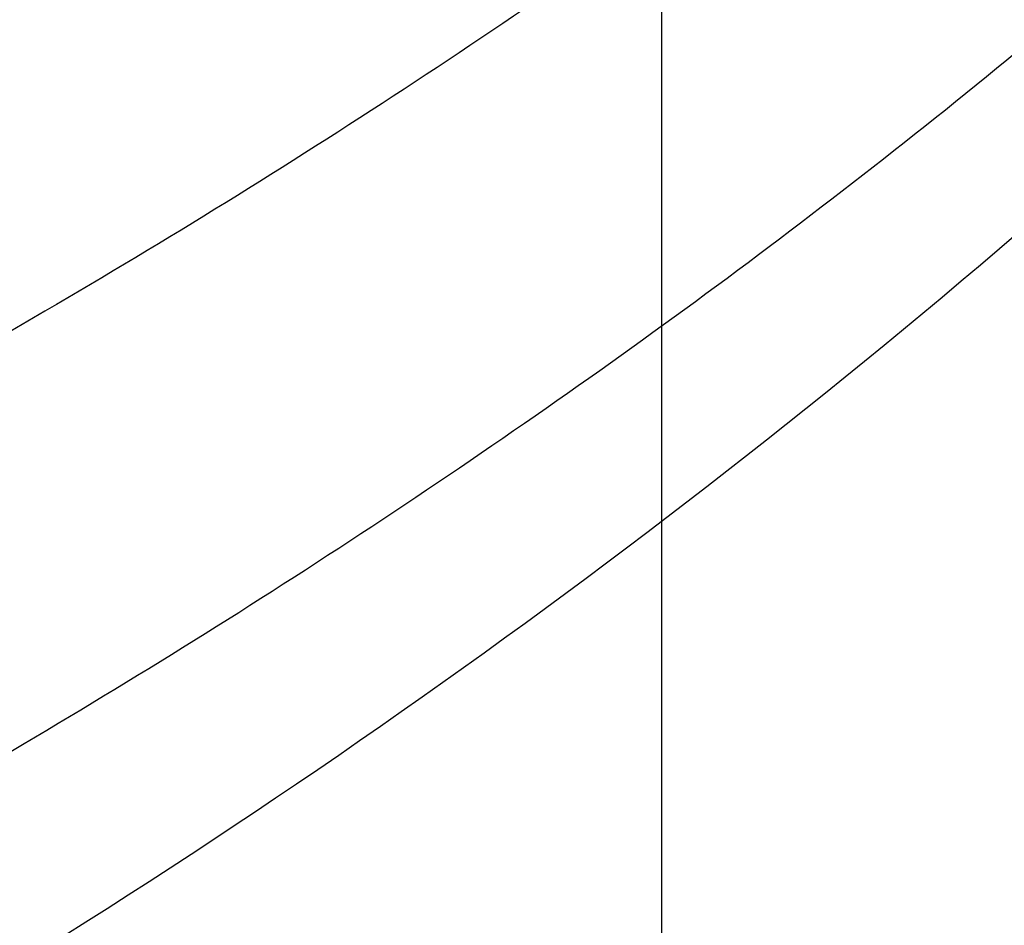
# Model space of a CAD drawing. Header units: millimetres. Extents: x -761 to -147, y -807 to -217.
# Tile 230 of 256: x -692.73 to -688.54, y -649.84 to -645.99. Entities that reach past the tile are written whole.
import ezdxf

# ---------------------------------------------------------------- set-up
doc = ezdxf.new("R2010")
doc.units = ezdxf.units.MM
doc.layers.add('Calque 16', color=7, linetype='Continuous', true_color=0x343231)

msp = doc.modelspace()

# ---------------------------------------------------------------- linework, layer by layer
at = {"layer": 'Calque 16'}
for points, weights in [([(-676.927, -615.7996, -67.2926), (-675.6195, -645.3559, -63.6628), (-709.4874, -646.6513, -63.1533)], [1, 0.70946146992, 1]), ([(-677.0289, -616.5378, -74.0214), (-675.5763, -646.1781, -70.1243), (-709.5822, -647.4682, -69.5517)], [1, 0.708019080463, 1]), ([(-677.2259, -617.8895, -85.098), (-675.5375, -647.6568, -80.7447), (-709.7669, -648.9353, -80.0664)], [1, 0.705688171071, 1]), ([(-677.3312, -618.5857, -90.3034), (-675.5339, -648.4075, -85.7316), (-709.866, -649.6793, -85.0035)], [1, 0.704617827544, 1]), ([(-677.4443, -619.3203, -95.5036), (-675.5399, -649.1936, -90.7144), (-709.9728, -650.458, -89.9369)], [1, 0.703568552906, 1]), ([(-677.7111, -621.0151, -106.5702), (-675.5852, -650.9865, -101.3191), (-710.2257, -652.2329, -100.4384)], [1, 0.701410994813, 1]), ([(-678.0112, -622.8823, -117.6059), (-675.6753, -652.9369, -111.9039), (-710.5117, -654.1628, -110.9243)], [1, 0.699378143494, 1])]:
    msp.add_rational_spline(points, weights, degree=2, dxfattribs=at)
msp.add_open_spline([(-678.0112, -622.8823, -117.6059), (-677.8807, -624.7541, -117.614), (-677.9427, -626.6316, -117.6183), (-678.4659, -630.4674, -117.6152), (-678.9494, -632.4135, -117.6073), (-681.1044, -638.3041, -117.5697), (-683.476, -641.9999, -117.5265), (-688.2096, -646.7588, -117.4879), (-689.9818, -648.2061, -117.4796), (-693.801, -650.7273, -117.4765), (-695.8321, -651.8018, -117.4816), (-700.0273, -653.5296, -117.5004), (-702.1727, -654.194, -117.5138), (-706.4541, -655.1053, -117.5317), (-708.5737, -655.3723, -117.537), (-710.708, -655.4562, -117.5229)], degree=3, knots=[0, 0, 0, 0, 5.691112, 5.691112, 11.724043, 11.724043, 24.468864, 24.468864, 30.901171, 30.901171, 37.204421, 37.204421, 43.253282, 43.253282, 48.947747, 48.947747, 48.947747, 48.947747], dxfattribs=at)
msp.add_open_spline([(-690.0009, -632.1641, -106.9067), (-690.0007, -640.469, -106.9067), (-690.0009, -648.7741, -106.9067), (-690.0008, -657.079, -106.9067)], degree=3, dxfattribs=at)

doc.saveas('drawing.dxf')
